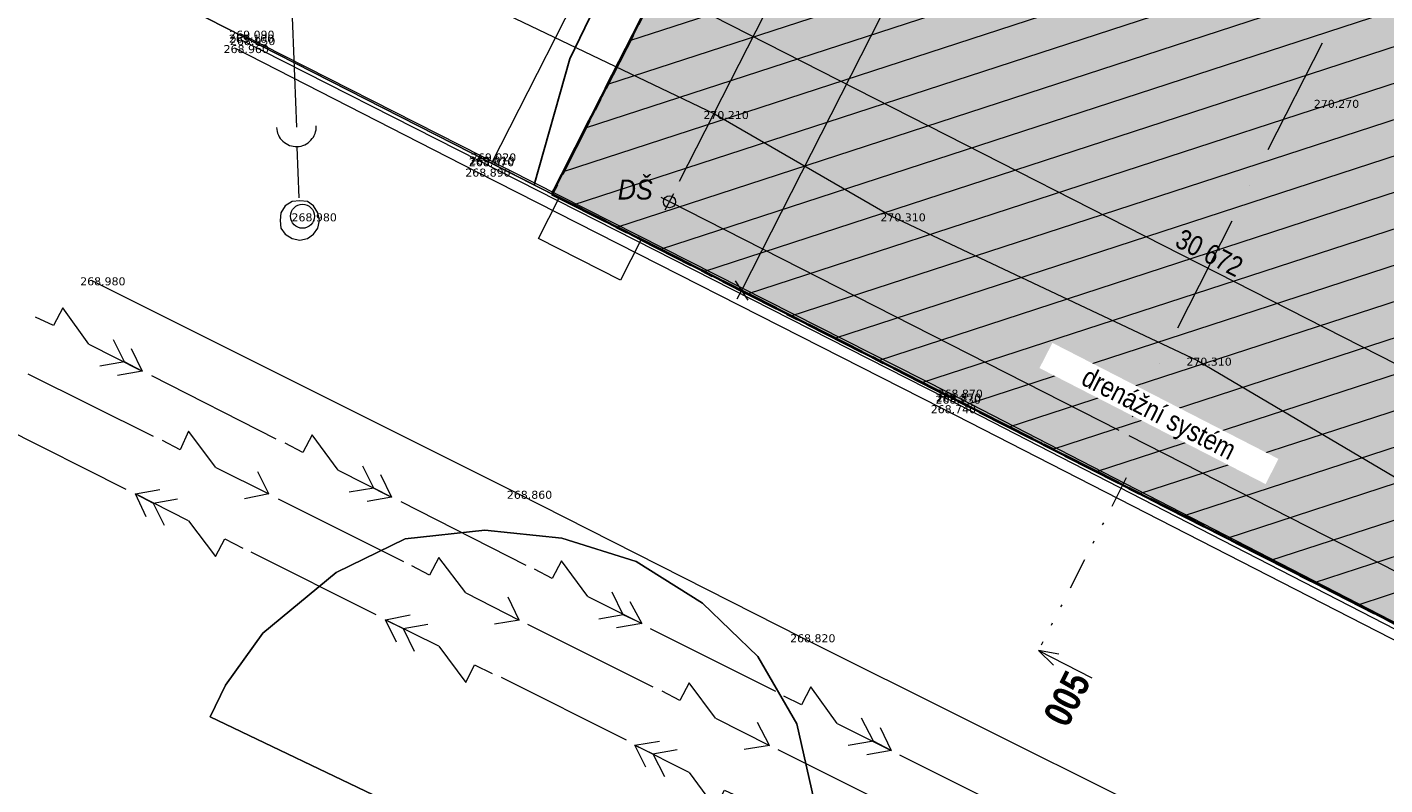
# Model space of a CAD drawing. Header units: millimetres. Extents: x -479461597 to -478645968, y -1101060132 to -1100898045.
# Tile 6 of 145: x -479360852 to -479326868, y -1100991124 to -1100972170. Entities that reach past the tile are written whole.
import ezdxf
from ezdxf.xclip import XClip

# ---------------------------------------------------------------- set-up
doc = ezdxf.new("R2010")
doc.units = ezdxf.units.MM
doc.header["$MEASUREMENT"] = 0
doc.header["$XCLIPFRAME"] = 0
for name, pattern in [('19-015-_48_Čerchovaná s jednou', [5000, 3000, -1000, 0, -1000]), ('CENTER', [2400, 1500, -300, 300, -300]), ('Wipeout_Contour', [1000, 0, -1000]), ('Čerchovaná se dvěma tečkami L', [2300, 800, -460, 60, -460, 60, -460])]:
    doc.linetypes.add(name, pattern=pattern)
doc.layers.add('Externí - kresby a obrázky', color=7, linetype='Continuous')
doc.layers.add('HTU_3_HTU_4_Situace - terén HTU', color=7, linetype='Continuous')
for name, color, linetype, lineweight, true_color in [('HTU_1_Katastr_3_2D čary_Pero_č.__15', 7, 'Continuous', 18, 0xc3457e), ('HTU_2_zaměření_2_body_Pero_č.__202', 7, 'Continuous', 20, 0x6d6f03), ('HTU_2_zaměření_2_kresba_Pero_č.__202', 7, 'Continuous', 20, 0x6d6f03), ('HTU_2_zaměření_2_výšky_Pero_č.__202', 7, 'Continuous', 20, 0x6d6f03), ('HTU_3_HTU_4_2D čary_Pero_č.__15', 7, 'Continuous', 18, 0xc3457e), ('HTU_3_HTU_4_Situace - terén HTU_Pero_č.__186', 7, 'Continuous', 25, 0x7b0011), ('HTU_3_HTU_4_Situace - terén HTU_Pero_č.__221', 7, 'Continuous', 40, 0xa87e33), ('HTU_3_HTU_4_Situace - terén HTU_Pero_č.__222', 7, 'Continuous', 20, 0xa87e33), ('HTU_3_HTU_4_Zaklady drenáž_Pero_č.__166', 7, 'Continuous', 13, 0x7b0011)]:
    doc.layers.add(name, color=color, linetype=linetype, lineweight=lineweight, true_color=true_color)
for name, color, linetype, lineweight in [('HTU_1_Katastr_3_BT_hranice_parcel_Pero_č.__1_Pero_č.__1', 7, 'Continuous', 18), ('HTU_1_Katastr_3_VN_KABEL_Pero_č.__1_Pero_č.__1', 7, 'Continuous', 18), ('HTU_1_Katastr_3_voda_ovak (z existencí)_Pero_č.__1_Pero_č.__1', 7, 'Continuous', 18), ('HTU_3_HTU_4_Konstrukce - základy výkop_Pero_č.__8', 7, 'Continuous', 18), ('HTU_3_HTU_4_Situace - terén HTU_Pero_č.__1', 7, 'Continuous', 18), ('HTU_3_HTU_4_Situace - terén HTU_Pero_č.__164', 250, 'Continuous', 13), ('HTU_3_HTU_4_Situace - terén HTU_Pero_č.__203', 7, 'Continuous', 35), ('HTU_3_HTU_4_Situace - terén HTU_Pero_č.__25', 7, 'Continuous', 18), ('HTU_3_HTU_4_Situace - terén HTU_Pero_č.__45', 7, 'Continuous', 18), ('HTU_3_HTU_4_Situace - terén HTU_Pero_č.__85', 7, 'Continuous', 18), ('HTU_3_HTU_4_Zaklady drenáž_Pero_č.__8', 7, 'Continuous', 18), ('HTU_3_HTU_4_Značky - řezy_Pero_č.__21', 7, 'Continuous', 18), ('HTU_3_HTU_4_Značky - řezy_Pero_č.__25', 7, 'Continuous', 18), ('HTU_3_HTU_4_Značky - řezy_Pero_č.__85', 7, 'Continuous', 18)]:
    doc.layers.add(name, color=color, linetype=linetype, lineweight=lineweight)
doc.styles.add('GENERATED_STYLE_1', font='txt')
doc.styles.add('GENERATED_STYLE_5', font='txt')
doc.styles.add('GENERATED_STYLE_7', font='txt')
doc.styles.add('GENERATED_STYLE_8', font='txt')
doc.linetypes.add('cara rezu', pattern='A,0,[7,20-026-4_02.1.10- 02 Situace HTU1.Shx,S=6.349206,R=0,X=0,Y=0],-800,0', length=800)
doc.linetypes.add('kanaldrenaz', pattern='A,0,[8,20-026-4_02.1.10- 02 Situace HTU1.Shx,S=19.047619,R=0,X=0,Y=0],-2800,0', length=2800)
doc.linetypes.add('plná nepravidelná', pattern='A,0,[1,20-026-4_02.1.10- 02 Situace HTU1.Shx,S=7.936508,R=0,X=0,Y=2.08167e-17],-1000,0', length=1000)

# ---------------------------------------------------------------- blocks, each defined once
blk = doc.blocks.new('Kresba_2_2', base_point=(-460327121.276564, -1100980142.449307))
at = {"layer": 'HTU_2_zaměření_2_body_Pero_č.__202', "color": 66, "linetype": 'Continuous', "lineweight": 20, "true_color": 0x6d6f03}
for p, q in [((-479355520, -1100972330), (-479355519.95, -1100972330)), ((-479355660, -1100972690), (-479355659.95, -1100972690)), ((-479355530, -1100972430), (-479355529.95, -1100972430)), ((-479355500, -1100972490), (-479355499.95, -1100972490)), ((-479328370, -1100974060), (-479328369.95, -1100974060)), ((-479343650, -1100974340), (-479343649.95, -1100974340)), ((-479349470, -1100975400), (-479349469.95, -1100975400)), ((-479349520, -1100975520), (-479349519.95, -1100975520)), ((-479349510, -1100975480), (-479349509.95, -1100975480)), ((-479349610, -1100975780), (-479349609.95, -1100975780)), ((-479353960, -1100976900), (-479353959.95, -1100976900)), ((-479339220, -1100976900), (-479339219.95, -1100976900)), ((-479359250, -1100978500), (-479359249.95, -1100978500)), ((-479331560, -1100980510), (-479331559.95, -1100980510)), ((-479337840, -1100981460), (-479337839.95, -1100981460)), ((-479337830, -1100981410), (-479337829.95, -1100981410)), ((-479337790, -1100981310), (-479337789.95, -1100981310)), ((-479337960, -1100981700), (-479337959.95, -1100981700)), ((-479348570, -1100983840), (-479348569.95, -1100983840)), ((-479341480, -1100987430), (-479341479.95, -1100987430))]:
    blk.add_line(p, q, dxfattribs=at)
at = {"layer": 'HTU_2_zaměření_2_kresba_Pero_č.__202', "color": 66, "linetype": 'Continuous', "lineweight": 20, "true_color": 0x6d6f03, "flags": 128}
for points in [[(-479353500, -1100969460), (-479348640, -1100971950), (-479343650, -1100974340), (-479339220, -1100976900), (-479331560, -1100980510), (-479325750, -1100983940), (-479324730, -1100984290), (-479323230, -1100983870), (-479321980, -1100983180), (-479320440, -1100981100), (-479318160, -1100977470), (-479316240, -1100973680), (-479311290, -1100963880), (-479308680, -1100959490), (-479306110, -1100953620), (-479304400, -1100950650)], [(-479355520, -1100972330), (-479349470, -1100975400), (-479337790, -1100981310), (-479324510, -1100988150)], [(-479355660, -1100972690), (-479349610, -1100975780), (-479337960, -1100981700), (-479324680, -1100988500)], [(-479324570, -1100988280), (-479337840, -1100981460), (-479349520, -1100975520), (-479355500, -1100972490)], [(-479359250, -1100978500), (-479348570, -1100983840), (-479341480, -1100987430), (-479328770, -1100993770), (-479312000, -1101002300)]]:
    blk.add_lwpolyline(points, dxfattribs=at)
at = {"layer": 'HTU_2_zaměření_2_kresba_Pero_č.__202', "color": 66, "linetype": 'Continuous', "lineweight": 20, "true_color": 0x6d6f03}
blk.add_circle((-479353960, -1100976900), 300, dxfattribs=at)
at = {"layer": 'HTU_2_zaměření_2_výšky_Pero_č.__202', "color": 66, "linetype": 'Continuous', "lineweight": 20, "true_color": 0x6d6f03, "char_height": 200, "attachment_point": 4, "style": 'GENERATED_STYLE_1'}
for s, insert in [('\\A1;{\\pql;\\fVerdana|b0|i0|c238|p38;269.100}', (-479355804.915, -1100972459.581786)), ('\\A1;{\\pql;\\fVerdana|b0|i0|c238|p38;269.090}', (-479355794.915, -1100972359.581786)), ('\\A1;{\\pql;\\fVerdana|b0|i0|c238|p38;268.960}', (-479355934.915, -1100972719.581786)), ('\\A1;{\\pql;\\fVerdana|b0|i0|c238|p38;268.950}', (-479355774.915, -1100972519.581786)), ('\\A1;{\\pql;\\fVerdana|b0|i0|c238|p38;270.270}', (-479328644.915, -1100974089.581786)), ('\\A1;{\\pql;\\fVerdana|b0|i0|c238|p38;270.210}', (-479343924.915, -1100974369.581786)), ('\\A1;{\\pql;\\fVerdana|b0|i0|c238|p38;269.010}', (-479349784.915, -1100975509.581786)), ('\\A1;{\\pql;\\fVerdana|b0|i0|c238|p38;269.020}', (-479349744.915, -1100975429.581786)), ('\\A1;{\\pql;\\fVerdana|b0|i0|c238|p38;268.890}', (-479349884.915, -1100975809.581786)), ('\\A1;{\\pql;\\fVerdana|b0|i0|c238|p38;268.870}', (-479349794.915, -1100975549.581786)), ('\\A1;{\\pql;\\fVerdana|b0|i0|c238|p38;268.980}', (-479354234.915, -1100976929.581786)), ('\\A1;{\\pql;\\fVerdana|b0|i0|c238|p38;270.310}', (-479339494.915, -1100976929.581786)), ('\\A1;{\\pql;\\fVerdana|b0|i0|c238|p38;268.980}', (-479359524.915, -1100978529.581786)), ('\\A1;{\\pql;\\fVerdana|b0|i0|c238|p38;270.310}', (-479331834.915, -1100980539.581786)), ('\\A1;{\\pql;\\fVerdana|b0|i0|c238|p38;268.730}', (-479338114.915, -1100981489.581786)), ('\\A1;{\\pql;\\fVerdana|b0|i0|c238|p38;268.870}', (-479338104.915, -1100981439.581786)), ('\\A1;{\\pql;\\fVerdana|b0|i0|c238|p38;268.870}', (-479338064.915, -1100981339.581786)), ('\\A1;{\\pql;\\fVerdana|b0|i0|c238|p38;268.740}', (-479338234.915, -1100981729.581786)), ('\\A1;{\\pql;\\fVerdana|b0|i0|c238|p38;268.860}', (-479348844.915, -1100983869.581786)), ('\\A1;{\\pql;\\fVerdana|b0|i0|c238|p38;268.820}', (-479341754.915, -1100987459.581786))]:
    blk.add_mtext(s, dxfattribs=dict(at, insert=insert))
blk = doc.blocks.new('Kresba_3_3', base_point=(-460327121, -1100980142))
at = {"layer": 'HTU_1_Katastr_3_2D čary_Pero_č.__15', "color": 243, "linetype": 'cara rezu', "lineweight": 18, "true_color": 0xc3457e, "flags": 128}
blk.add_lwpolyline([(-479260989, -1100941377), (-479262434, -1100944243), (-479264521, -1100943182), (-479262520, -1100939250), (-479277636, -1100931565), (-479284957, -1100945959), (-479295151, -1100940862), (-479317016, -1100983651), (-479306803, -1100988861), (-479310166, -1100995464), (-479320220, -1100990344), (-479322072, -1100993980), (-479323855, -1100993073), (-479322003, -1100989436), (-479324570, -1100988129), (-479345483, -1100977481), (-479346003, -1100978502), (-479348052, -1100977458), (-479347532, -1100976438), (-479349225, -1100975576), (-479340945, -1100959310), (-479339130, -1100955745), (-479314621, -1100907562), (-479310408, -1100899278), (-479292653, -1100908104), (-479285665, -1100911578), (-479271142, -1100918798), (-479260989, -1100923846)], dxfattribs=at)
at = {"layer": 'HTU_1_Katastr_3_BT_hranice_parcel_Pero_č.__1_Pero_č.__1', "color": 7, "linetype": 'Continuous', "lineweight": 18, "flags": 128}
blk.add_lwpolyline([(-479389780, -1100954920), (-479356780, -1100971730), (-479324680, -1100988070), (-479323080, -1100988620), (-479321140, -1100988350, 0.121381), (-479319400, -1100987400), (-479318150, -1100985870), (-479295160, -1100940880), (-479284200, -1100946360), (-479276860, -1100931960), (-479262520, -1100939250), (-479269750, -1100953450), (-479261890, -1100957500), (-479260989, -1100955691)], format="xyb", dxfattribs=at)
blk.add_lwpolyline([(-479389780, -1100954920), (-479356780, -1100971730), (-479324680, -1100988070), (-479323080, -1100988620), (-479321140, -1100988350, 0.121381), (-479319400, -1100987400), (-479318150, -1100985870), (-479295160, -1100940880), (-479284200, -1100946360), (-479276860, -1100931960), (-479262520, -1100939250), (-479269750, -1100953450), (-479261890, -1100957500), (-479260989, -1100955691)], format="xyb", dxfattribs=at)
blk.add_lwpolyline([(-479389780, -1100954920), (-479356780, -1100971730), (-479324680, -1100988070), (-479323080, -1100988620), (-479321140, -1100988350, 0.121381), (-479319400, -1100987400), (-479318150, -1100985870), (-479295160, -1100940880), (-479284200, -1100946360), (-479276860, -1100931960), (-479262520, -1100939250), (-479269750, -1100953450), (-479261890, -1100957500), (-479260989, -1100955691)], format="xyb", dxfattribs=at)
for points in [[(-479351810, -1100991560), (-479356270, -1100989420), (-479355890, -1100988630), (-479354950, -1100987330), (-479353120, -1100985810), (-479351390, -1100984970), (-479349400, -1100984750), (-479347470, -1100984950), (-479345610, -1100985540), (-479343950, -1100986580), (-479342560, -1100987910), (-479341590, -1100989600), (-479341100, -1100991740)], [(-479324680, -1100988070), (-479356780, -1100971730), (-479389780, -1100954920)], [(-479351810, -1100991560), (-479356270, -1100989420), (-479355890, -1100988630), (-479354950, -1100987330), (-479353120, -1100985810), (-479351390, -1100984970), (-479349400, -1100984750), (-479347470, -1100984950), (-479345610, -1100985540), (-479343950, -1100986580), (-479342560, -1100987910), (-479341590, -1100989600), (-479341100, -1100991740)], [(-479324680, -1100988070), (-479356780, -1100971730), (-479389780, -1100954920)], [(-479351810, -1100991560), (-479356270, -1100989420), (-479355890, -1100988630), (-479354950, -1100987330), (-479353120, -1100985810), (-479351390, -1100984970), (-479349400, -1100984750), (-479347470, -1100984950), (-479345610, -1100985540), (-479343950, -1100986580), (-479342560, -1100987910), (-479341590, -1100989600), (-479341100, -1100991740)], [(-479324680, -1100988070), (-479356780, -1100971730), (-479389780, -1100954920)]]:
    blk.add_lwpolyline(points, dxfattribs=at)
blk.add_lwpolyline([(-479373700, -1101041250), (-479353510, -1101001620), (-479346570, -1101005160), (-479341670, -1100995490), (-479341140, -1100993980), (-479341100, -1100991740), (-479341590, -1100989600), (-479342560, -1100987910), (-479343950, -1100986580), (-479345610, -1100985540), (-479347470, -1100984950), (-479349400, -1100984750), (-479351390, -1100984970), (-479353120, -1100985810), (-479354950, -1100987330), (-479355890, -1100988630), (-479356270, -1100989420), (-479351810, -1100991560), (-479373040, -1101033290), (-479377520, -1101030990), (-479378130, -1101032850), (-479378130, -1101034830), (-479377660, -1101036760), (-479375300, -1101039970)], close=True, dxfattribs=at)
blk.add_lwpolyline([(-479373700, -1101041250), (-479353510, -1101001620), (-479346570, -1101005160), (-479341670, -1100995490), (-479341140, -1100993980), (-479341100, -1100991740), (-479341590, -1100989600), (-479342560, -1100987910), (-479343950, -1100986580), (-479345610, -1100985540), (-479347470, -1100984950), (-479349400, -1100984750), (-479351390, -1100984970), (-479353120, -1100985810), (-479354950, -1100987330), (-479355890, -1100988630), (-479356270, -1100989420), (-479351810, -1100991560), (-479373040, -1101033290), (-479377520, -1101030990), (-479378130, -1101032850), (-479378130, -1101034830), (-479377660, -1101036760), (-479375300, -1101039970)], close=True, dxfattribs=at)
blk.add_lwpolyline([(-479373700, -1101041250), (-479353510, -1101001620), (-479346570, -1101005160), (-479341670, -1100995490), (-479341140, -1100993980), (-479341100, -1100991740), (-479341590, -1100989600), (-479342560, -1100987910), (-479343950, -1100986580), (-479345610, -1100985540), (-479347470, -1100984950), (-479349400, -1100984750), (-479351390, -1100984970), (-479353120, -1100985810), (-479354950, -1100987330), (-479355890, -1100988630), (-479356270, -1100989420), (-479351810, -1100991560), (-479373040, -1101033290), (-479377520, -1101030990), (-479378130, -1101032850), (-479378130, -1101034830), (-479377660, -1101036760), (-479375300, -1101039970)], close=True, dxfattribs=at)
at = {"layer": 'HTU_1_Katastr_3_VN_KABEL_Pero_č.__1_Pero_č.__1', "color": 7, "linetype": 'Continuous', "lineweight": 18, "flags": 128}
for points in [[(-479359307, -1100980097), (-479359963, -1100979187), (-479360196, -1100979632), (-479360641, -1100979420)], [(-479359307, -1100980097), (-479357974, -1100980775), (-479358588, -1100980881)], [(-479358418, -1100980542), (-479358693, -1100979992)], [(-479358249, -1100980204), (-479357974, -1100980775), (-479358418, -1100980542), (-479359032, -1100980648)], [(-479360832, -1100980838), (-479357699, -1100982405)], [(-479357741, -1100980881), (-479354630, -1100982470)], [(-479358377, -1100983738), (-479361488, -1100982171)], [(-479356133, -1100983189), (-479356810, -1100982278), (-479357022, -1100982744), (-479357467, -1100982511)], [(-479353064, -1100983253), (-479353720, -1100982364), (-479353953, -1100982809), (-479354397, -1100982576)], [(-479356133, -1100983189), (-479354800, -1100983845), (-479355414, -1100983972)], [(-479352175, -1100983698), (-479352450, -1100983148)], [(-479354800, -1100983845), (-479355075, -1100983295)], [(-479353064, -1100983253), (-479351731, -1100983931), (-479352345, -1100984037)], [(-479352006, -1100983360), (-479351731, -1100983931), (-479352175, -1100983698), (-479352789, -1100983804)], [(-479356811, -1100984522), (-479358144, -1100983844), (-479357531, -1100983739)], [(-479357869, -1100984416), (-479358144, -1100983844), (-479357700, -1100984077), (-479357086, -1100983972)], [(-479357700, -1100984077), (-479357425, -1100984628)], [(-479354567, -1100983973), (-479351435, -1100985540)], [(-479351498, -1100984037), (-479348366, -1100985626)], [(-479356811, -1100984522), (-479356134, -1100985411), (-479355901, -1100984967), (-479355457, -1100985200)], [(-479352113, -1100986873), (-479355245, -1100985306)], [(-479349869, -1100986324), (-479350546, -1100985434), (-479350779, -1100985879), (-479351223, -1100985646)], [(-479346821, -1100986409), (-479347477, -1100985520), (-479347710, -1100985964), (-479348154, -1100985731)], [(-479349869, -1100986324), (-479348536, -1100987001), (-479349150, -1100987107)], [(-479348536, -1100987001), (-479348811, -1100986430)], [(-479346821, -1100986409), (-479345467, -1100987087), (-479346102, -1100987193)], [(-479345763, -1100986537), (-479345467, -1100987087), (-479345932, -1100986875), (-479346546, -1100986981)], [(-479345932, -1100986875), (-479346207, -1100986304)], [(-479350547, -1100987657), (-479351880, -1100987000), (-479351266, -1100986873)], [(-479351605, -1100987551), (-479351880, -1100987000), (-479351436, -1100987212), (-479350822, -1100987106)], [(-479351436, -1100987212), (-479351161, -1100987784)], [(-479348324, -1100987107), (-479345192, -1100988675)], [(-479345255, -1100987214), (-479342123, -1100988781)], [(-479350547, -1100987657), (-479349870, -1100988567), (-479349658, -1100988123), (-479349214, -1100988335)], [(-479345849, -1100990008), (-479348981, -1100988440)], [(-479343626, -1100989458), (-479344282, -1100988569), (-479344515, -1100989013), (-479344959, -1100988780)], [(-479340578, -1100989586), (-479341234, -1100988676), (-479341467, -1100989120), (-479341911, -1100988908)], [(-479343626, -1100989458), (-479342271, -1100990136), (-479342906, -1100990242)], [(-479342271, -1100990136), (-479342568, -1100989564)], [(-479340578, -1100989586), (-479339223, -1100990264), (-479339837, -1100990370)], [(-479339498, -1100989692), (-479339223, -1100990264), (-479339668, -1100990031), (-479340303, -1100990137)], [(-479339668, -1100990031), (-479339964, -1100989459)], [(-479344282, -1100990813), (-479345637, -1100990135), (-479345023, -1100990029)], [(-479345362, -1100990685), (-479345637, -1100990135), (-479345192, -1100990347), (-479344579, -1100990241)], [(-479345192, -1100990347), (-479344896, -1100990918)], [(-479342060, -1100990242), (-479338928, -1100991809)], [(-479339012, -1100990370), (-479335880, -1100991937)], [(-479344282, -1100990813), (-479343627, -1100991702), (-479343394, -1100991257), (-479342949, -1100991469)]]:
    blk.add_lwpolyline(points, dxfattribs=at)
at = {"layer": 'HTU_1_Katastr_3_voda_ovak (z existencí)_Pero_č.__1_Pero_č.__1', "color": 7, "linetype": 'Continuous', "lineweight": 18, "flags": 128}
for points in [[(-479354451, -1100965940), (-479354383, -1100967693), (-479354112, -1100974674)], [(-479354043, -1100976436), (-479354092, -1100975174)]]:
    blk.add_lwpolyline(points, dxfattribs=at)
blk.add_lwpolyline([(-479354610, -1100974679, 0.414214), (-479354093, -1100975156, 0.414214), (-479353616, -1100974639)], format="xyb", dxfattribs=at)
blk.add_lwpolyline([(-479353532, -1100977005), (-479353575, -1100976812), (-479353683, -1100976640), (-479353833, -1100976532), (-479354027, -1100976511), (-479354220, -1100976532), (-479354392, -1100976640), (-479354500, -1100976812), (-479354521, -1100977005), (-479354500, -1100977199), (-479354392, -1100977349), (-479354220, -1100977457), (-479354027, -1100977500), (-479353833, -1100977457), (-479353683, -1100977349), (-479353575, -1100977199)], close=True, dxfattribs=at)
blk = doc.blocks.new('Kresba_4_4', base_point=(-460327121, -1100980142))
at = {"layer": 'HTU_3_HTU_4_Situace - terén HTU_Pero_č.__164', "linetype": 'Continuous', "lineweight": 13}
h = blk.add_hatch(dxfattribs=at)
h.set_pattern_fill('Izolace___tvárnice_0004', color=250, style=0, pattern_type=2)
h.set_pattern_definition([(18.0353, (-479315511.6, -1100947167.3), (-268.236, 823.82), [])])
h.paths.add_polyline_path([(-479312750, -1100907616), (-479347715, -1100976344), (-479347532, -1100976438), (-479345483, -1100977481), (-479335476, -1100982576, -0.905776), (-479335465, -1100982577, -0.188252), (-479335467, -1100982581), (-479324570, -1100988129), (-479322003, -1100989436), (-479320382, -1100990262), (-479317016, -1100983651), (-479295151, -1100940862), (-479284957, -1100945959), (-479277636, -1100931565), (-479275176, -1100926729)])
at = {"layer": 'HTU_3_HTU_4_Situace - terén HTU_Pero_č.__222', "linetype": 'Continuous', "lineweight": 20, "true_color": 0xa87e33}
h = blk.add_hatch(dxfattribs=at)
h.set_pattern_fill('Omítka_02_0004', color=45, style=0, pattern_type=2)
h.set_pattern_definition([(18.0353, (-479314747.7, -1100945665.8), (-234.706, 720.842), [0, -505.3935, 0, -758.09]), (83.0353, (-479313246.2, -1100946429.66), (-752.496, 91.925), [0, -370.622, 0, -640.165])])
h.paths.add_polyline_path([(-479347715, -1100976344), (-479347532, -1100976438), (-479345483, -1100977481), (-479335476, -1100982576, -0.905776), (-479335465, -1100982577, -0.188252), (-479335467, -1100982581), (-479324570, -1100988129), (-479322003, -1100989436), (-479320382, -1100990262), (-479317016, -1100983651), (-479295151, -1100940862), (-479287794, -1100926398), (-479285334, -1100921562), (-479312750, -1100907616)])
at = {"layer": 'HTU_3_HTU_4_2D čary_Pero_č.__15', "color": 243, "linetype": 'cara rezu', "lineweight": 18, "true_color": 0xc3457e, "flags": 128}
blk.add_lwpolyline([(-479260989, -1100941377), (-479262434, -1100944243), (-479264521, -1100943182), (-479262520, -1100939250), (-479277636, -1100931565), (-479284957, -1100945959), (-479295151, -1100940862), (-479317016, -1100983651), (-479306803, -1100988861), (-479310166, -1100995464), (-479320220, -1100990344), (-479322072, -1100993980), (-479323855, -1100993073), (-479322003, -1100989436), (-479324570, -1100988129), (-479345483, -1100977481), (-479346003, -1100978502), (-479348052, -1100977458), (-479347532, -1100976438), (-479349225, -1100975576), (-479340945, -1100959310), (-479339130, -1100955745), (-479314621, -1100907562), (-479310408, -1100899278), (-479292653, -1100908104), (-479285665, -1100911578), (-479271142, -1100918798), (-479260989, -1100923846)], dxfattribs=at)
at = {"layer": 'HTU_3_HTU_4_Konstrukce - základy výkop_Pero_č.__8', "color": 7, "linetype": '19-015-_48_Čerchovaná s jednou', "lineweight": 18}
blk.add_line((-479298959, -1100914631), (-479333196, -1100981928), dxfattribs=at)
at = {"layer": 'HTU_3_HTU_4_Situace - terén HTU_Pero_č.__1', "color": 7, "linetype": 'Continuous', "lineweight": 18}
blk.add_circle((-479335471, -1100982577), 5.5, dxfattribs=at)
at = {"layer": 'HTU_3_HTU_4_Situace - terén HTU_Pero_č.__186', "color": 246, "linetype": 'Continuous', "lineweight": 25, "true_color": 0x7b0011}
for p, q in [((-479347272, -1100972958), (-479341713, -1100961569)), ((-479348161, -1100976117), (-479347272, -1100972958))]:
    blk.add_line(p, q, dxfattribs=at)
at = {"layer": 'HTU_3_HTU_4_Situace - terén HTU_Pero_č.__203', "color": 7, "linetype": 'Continuous', "lineweight": 35, "flags": 128}
blk.add_lwpolyline([(-479312750, -1100907616), (-479347715, -1100976344), (-479347532, -1100976438), (-479345483, -1100977481), (-479335476, -1100982576, -0.905776), (-479335465, -1100982577, -0.188252), (-479335467, -1100982581), (-479324570, -1100988129), (-479322003, -1100989436), (-479320382, -1100990262), (-479317016, -1100983651), (-479295151, -1100940862), (-479284957, -1100945959), (-479277636, -1100931565), (-479275176, -1100926729)], format="xyb", close=True, dxfattribs=at)
at = {"layer": 'HTU_3_HTU_4_Situace - terén HTU_Pero_č.__221', "color": 45, "linetype": 'CENTER', "lineweight": 40, "true_color": 0xa87e33, "flags": 128}
blk.add_lwpolyline([(-479347715, -1100976344), (-479347532, -1100976438), (-479345483, -1100977481), (-479335476, -1100982576, -0.905776), (-479335465, -1100982577, -0.188252), (-479335467, -1100982581), (-479324570, -1100988129), (-479322003, -1100989436), (-479320382, -1100990262), (-479317016, -1100983651), (-479295151, -1100940862), (-479287794, -1100926398), (-479285334, -1100921562), (-479312750, -1100907616)], format="xyb", close=True, dxfattribs=at)
at = {"layer": 'HTU_3_HTU_4_Situace - terén HTU_Pero_č.__45', "color": 7, "linetype": 'Continuous', "lineweight": 18}
blk.add_line((-479343131, -1100978515), (-479342816, -1100978999), dxfattribs=at)
at = {"layer": 'HTU_3_HTU_4_Situace - terén HTU_Pero_č.__85', "color": 7, "linetype": 'Continuous', "lineweight": 18}
for p, q in [((-479308009, -1100910028), (-479342974, -1100978757)), ((-479345084, -1100971176), (-479317750, -1100985093)), ((-479343308, -1100978586), (-479342640, -1100978927)), ((-479342974, -1100978757), (-479343085, -1100978974))]:
    blk.add_line(p, q, dxfattribs=at)
at = {"layer": 'HTU_3_HTU_4_Zaklady drenáž_Pero_č.__166', "color": 246, "linetype": 'kanaldrenaz', "lineweight": 13, "true_color": 0x7b0011}
for p, q in [((-479344523, -1100976025), (-479328311, -1100944157)), ((-479333517, -1100982263), (-479344782, -1100976532)), ((-479333278, -1100982385), (-479321162, -1100988549))]:
    blk.add_line(p, q, dxfattribs=at)
at = {"layer": 'HTU_3_HTU_4_Zaklady drenáž_Pero_č.__8', "color": 7, "linetype": 'Continuous', "lineweight": 18}
for p, q in [((-479344566, -1100976642), (-479344979, -1100976432)), ((-479344878, -1100976743), (-479344668, -1100976331))]:
    blk.add_line(p, q, dxfattribs=at)
blk.add_circle((-479344773, -1100976537), 150, dxfattribs=at)
at = {"layer": 'HTU_3_HTU_4_Značky - řezy_Pero_č.__21', "color": 7, "linetype": 'Čerchovaná se dvěma tečkami L', "lineweight": 18}
blk.add_line((-479333341, -1100983444), (-479335472, -1100987633), dxfattribs=at)
at = {"layer": 'HTU_3_HTU_4_Značky - řezy_Pero_č.__85', "color": 7, "linetype": 'Continuous', "lineweight": 18}
for p, q in [((-479335540, -1100987766), (-479334203, -1100988447)), ((-479335163, -1100988127), (-479335540, -1100987766)), ((-479335027, -1100987859), (-479335540, -1100987766))]:
    blk.add_line(p, q, dxfattribs=at)
at = {"layer": 'HTU_3_HTU_4_Situace - terén HTU_Pero_č.__25', "color": 7, "linetype": 'Continuous', "lineweight": 18, "insert": (-479332156, -1100977646), "char_height": 500, "width": 1760.01, "attachment_point": 7, "rotation": 333.0165, "style": 'GENERATED_STYLE_5'}
blk.add_mtext('\\A1;{\\pql;\\fArial Narrow|b0|i0|c238|p34;30\xa0672}', dxfattribs=at)
at = {"layer": 'HTU_3_HTU_4_Zaklady drenáž_Pero_č.__8', "color": 7, "linetype": 'Continuous', "lineweight": 18, "insert": (-479345193, -1100976488), "char_height": 500, "attachment_point": 9, "style": 'GENERATED_STYLE_8'}
blk.add_mtext('\\A1;{\\W0.900000x;\\pqr;\\fArial|b0|i1|c238|p38;DŠ}', dxfattribs=at)
at = {"layer": 'HTU_3_HTU_4_Značky - řezy_Pero_č.__25', "color": 7, "linetype": 'Continuous', "lineweight": 18, "insert": (-479334204, -1100988535), "char_height": 700, "attachment_point": 9, "rotation": 63.0353, "style": 'GENERATED_STYLE_7'}
blk.add_mtext('\\A1;{\\pqr;\\pt0;\\fArial Narrow|b1|i0|c238|p34;005}', dxfattribs=at)
at = {"color": 254, "linetype": 'Wipeout_Contour', "lineweight": 0, "ltscale": 4803200038.010122}
blk.add_wipeout([(-479335512, -1100980697), (-479329853, -1100983600), (-479329530, -1100982970), (-479335188, -1100980067)], dxfattribs=at).dxf.layer = 'HTU_3_HTU_4_Situace - terén HTU'
at = {"layer": 'HTU_3_HTU_4_Situace - terén HTU_Pero_č.__25', "color": 7, "linetype": 'Continuous', "lineweight": 18, "insert": (-479332403, -1100981604), "char_height": 500, "attachment_point": 2, "rotation": 332.8438, "style": 'GENERATED_STYLE_5'}
blk.add_mtext('\\A1;{\\pqc;\\fArial Narrow|b0|i0|c238|p34;drenážní systém}', dxfattribs=at)

msp = doc.modelspace()

# ---------------------------------------------------------------- block references
at = {"layer": 'Externí - kresby a obrázky', "color": 250, "linetype": 'plná nepravidelná', "lineweight": 40}
ref = msp.add_blockref('Kresba_3_3', (-460327121.3, -1100980142.4), dxfattribs=at)
XClip(ref).set_block_clipping_path([(-479461596.9093363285, -1101060131.8682479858), (-479260989.2464485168, -1100898044.9989290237)])
ref = msp.add_blockref('Kresba_2_2', (-460327121.3, -1100980142.4), dxfattribs=at)
XClip(ref).set_block_clipping_path([(-479461596.9093363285, -1101048229.8387930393), (-479260989.2464485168, -1100898044.9989290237)])

# ---------------------------------------------------------------- next in the draw order: block references
ref = msp.add_blockref('Kresba_4_4', (-460327121.3, -1100980142.4), dxfattribs=at)
XClip(ref).set_block_clipping_path([(-479461596.9093363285, -1101060131.8682479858), (-479260989.2464485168, -1100898044.9989290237)])

doc.saveas('drawing.dxf')
